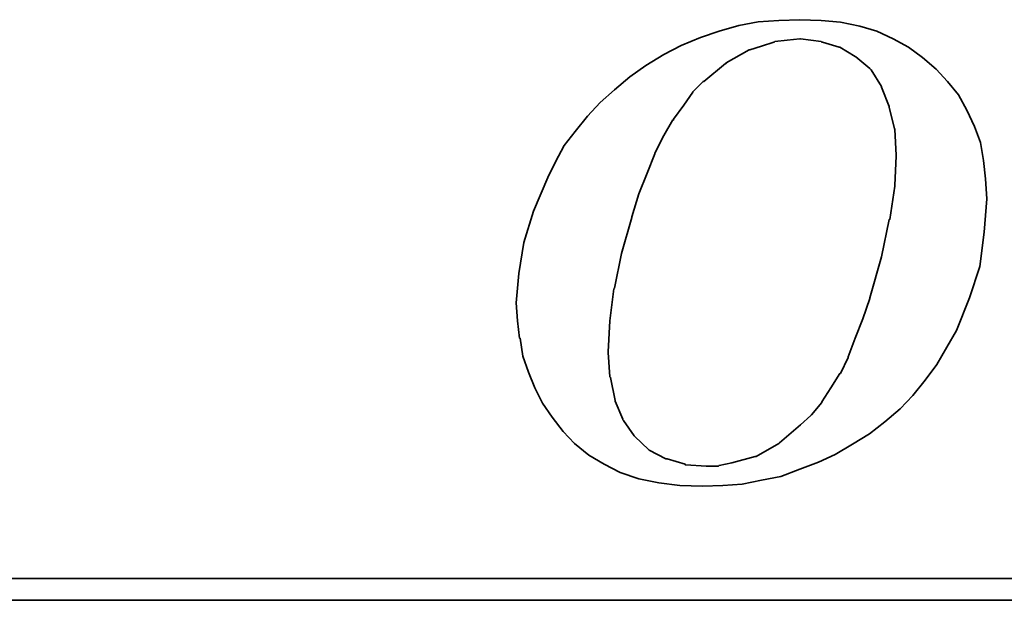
# Model space of a CAD drawing. Header units: inches. Extents: x -436 to 2114, y -375 to 994.
# Tile 32 of 49: x 292.72 to 296.02, y 174.56 to 176.5. Entities that reach past the tile are written whole.
import ezdxf

# ---------------------------------------------------------------- set-up
doc = ezdxf.new("R2010")
doc.units = ezdxf.units.IN
doc.header["$MEASUREMENT"] = 0
doc.layers.add('DIM', color=4, linetype='Continuous')
doc.layers.add('layer 1', color=7, linetype='Continuous')

# ---------------------------------------------------------------- blocks, each defined once
blk = doc.blocks.new('TBI MOTION logo(完整正式版)')
at = {"layer": 'layer 1', "color": 22, "lineweight": 35}
for points, knots in [([(-11.34375, -6.98375), (-11.34375, -6.98375), (-10.91375, -7.43875), (-10.91375, -7.43875), (-10.91375, -7.43875), (-10.91375, -7.43875), (-10.38625, -7.87125), (-10.38625, -7.87125), (-10.38625, -7.87125), (-10.38625, -7.87125), (-9.81125, -8.20375), (-9.81125, -8.20375), (-9.81125, -8.20375), (-9.81125, -8.20375), (-9.21125, -8.51875), (-9.21125, -8.51875), (-9.21125, -8.51875), (-9.21125, -8.51875), (-8.51625, -8.75875), (-8.51625, -8.75875), (-8.51625, -8.75875), (-8.51625, -8.75875), (-7.77125, -8.90375), (-7.77125, -8.90375), (-7.77125, -8.90375), (-7.77125, -8.90375), (-6.97875, -8.99875), (-6.97875, -8.99875), (-6.97875, -8.99875), (-6.97875, -8.99875), (-6.14125, -9.02375), (-6.14125, -9.02375), (-6.14125, -9.02375), (-6.14125, -9.02375), (-5.37125, -8.99875), (-5.37125, -8.99875), (-5.37125, -8.99875), (-5.37125, -8.99875), (-4.65375, -8.94875), (-4.65375, -8.94875), (-4.65375, -8.94875), (-4.65375, -8.94875), (-3.93375, -8.80625), (-3.93375, -8.80625), (-3.93375, -8.80625), (-3.93375, -8.80625), (-3.21375, -8.66375), (-3.21375, -8.66375), (-3.21375, -8.66375), (-3.21375, -8.66375), (-2.49375, -8.39875), (-2.49375, -8.39875), (-2.49375, -8.39875), (-2.49375, -8.39875), (-1.79875, -8.13375), (-1.79875, -8.13375), (-1.79875, -8.13375), (-1.79875, -8.13375), (-1.17375, -7.84375), (-1.17375, -7.84375), (-1.17375, -7.84375), (-1.17375, -7.84375), (-0.52375, -7.46375), (-0.52375, -7.46375), (-0.52375, -7.46375), (-0.52375, -7.46375), (0.10124, -7.07875), (0.10124, -7.07875), (0.10124, -7.07875), (0.10124, -7.07875), (0.67625, -6.62375), (0.67625, -6.62375), (0.67625, -6.62375), (0.67625, -6.62375), (1.24874, -6.14375), (1.24874, -6.14375), (1.24874, -6.14375), (1.24874, -6.14375), (1.72874, -5.64125), (1.72874, -5.64125), (1.72874, -5.64125), (1.72874, -5.64125), (2.18624, -5.06375), (2.18624, -5.06375), (2.18624, -5.06375), (2.18624, -5.06375), (2.61625, -4.48874), (2.61625, -4.48874), (2.61625, -4.48874), (2.61625, -4.48874), (3.00125, -3.83874), (3.00125, -3.83874), (3.00125, -3.83874), (3.00125, -3.83874), (3.36124, -3.21374), (3.36124, -3.21374), (3.36124, -3.21374), (3.36124, -3.21374), (3.84374, -1.99125), (3.84374, -1.99125), (3.84374, -1.99125), (3.84374, -1.99125), (4.22625, -0.81875), (4.22625, -0.81875), (4.22625, -0.81875), (4.22625, -0.81875), (4.39125, 0.45624), (4.39125, 0.45624), (4.39125, 0.45624), (4.39125, 0.45624), (4.48874, 1.70124), (4.48874, 1.70124), (4.48874, 1.70124), (4.48874, 1.70124), (4.43874, 2.44625), (4.43874, 2.44625), (4.43874, 2.44625), (4.43874, 2.44625), (4.36874, 3.14125), (4.36874, 3.14125), (4.36874, 3.14125), (4.36874, 3.14125), (4.25125, 3.81125), (4.25125, 3.81125), (4.25125, 3.81125), (4.25125, 3.81125), (4.03124, 4.41125), (4.03124, 4.41125), (4.03124, 4.41125), (4.03124, 4.41125), (3.74374, 5.01125), (3.74374, 5.01125), (3.74374, 5.01125), (3.74374, 5.01125), (3.43124, 5.58875), (3.43124, 5.58875), (3.43124, 5.58875), (3.43124, 5.58875), (3.02625, 6.09125), (3.02625, 6.09125), (3.02625, 6.09125), (3.02625, 6.09125), (2.59374, 6.54875), (2.59374, 6.54875), (2.59374, 6.54875), (2.59374, 6.54875), (2.09124, 6.98125), (2.09124, 6.98125), (2.09124, 6.98125), (2.09124, 6.98125), (1.56124, 7.36625), (1.56124, 7.36625), (1.56124, 7.36625), (1.56124, 7.36625), (0.98624, 7.67625), (0.98624, 7.67625), (0.98624, 7.67625), (0.98624, 7.67625), (0.38624, 7.96375), (0.38624, 7.96375), (0.38624, 7.96375), (0.38624, 7.96375), (-0.25875, 8.15625), (-0.25875, 8.15625), (-0.25875, 8.15625), (-0.25875, 8.15625), (-0.98125, 8.30125), (-0.98125, 8.30125), (-0.98125, 8.30125), (-0.98125, 8.30125), (-1.70124, 8.37125), (-1.70124, 8.37125), (-1.70124, 8.37125), (-1.70124, 8.37125), (-2.49375, 8.39624), (-2.49375, 8.39624), (-2.49375, 8.39624), (-2.49375, 8.39624), (-3.28625, 8.37125), (-3.28625, 8.37125), (-3.28625, 8.37125), (-3.28625, 8.37125), (-4.05125, 8.32125), (-4.05125, 8.32125), (-4.05125, 8.32125), (-4.05125, 8.32125), (-4.77375, 8.18125), (-4.77375, 8.18125), (-4.77375, 8.18125), (-4.77375, 8.18125), (-5.51625, 7.96375), (-5.51625, 7.96375), (-5.51625, 7.96375), (-5.51625, 7.96375), (-6.21125, 7.72625), (-6.21125, 7.72625), (-6.21125, 7.72625), (-6.21125, 7.72625), (-6.92875, 7.43625), (-6.92875, 7.43625), (-6.92875, 7.43625), (-6.92875, 7.43625), (-7.57875, 7.10125), (-7.57875, 7.10125), (-7.57875, 7.10125), (-7.57875, 7.10125), (-8.24875, 6.69125), (-8.24875, 6.69125), (-8.24875, 6.69125), (-8.24875, 6.69125), (-8.84875, 6.26125), (-8.84875, 6.26125), (-8.84875, 6.26125), (-8.84875, 6.26125), (-9.42625, 5.78125), (-9.42625, 5.78125), (-9.42625, 5.78125), (-9.42625, 5.78125), (-9.95375, 5.30125), (-9.95375, 5.30125), (-9.95375, 5.30125), (-9.95375, 5.30125), (-10.43375, 4.79624), (-10.43375, 4.79624), (-10.43375, 4.79624), (-10.43375, 4.79624), (-10.88875, 4.22125), (-10.88875, 4.22125), (-10.88875, 4.22125), (-10.88875, 4.22125), (-11.29875, 3.69375), (-11.29875, 3.69375), (-11.29875, 3.69375), (-11.29875, 3.69375), (-11.63375, 3.09125), (-11.63375, 3.09125), (-11.63375, 3.09125), (-11.63375, 3.09125), (-11.91875, 2.49625), (-11.91875, 2.49625), (-11.91875, 2.49625), (-11.91875, 2.49625), (-12.44875, 1.24625), (-12.44875, 1.24625), (-12.44875, 1.24625), (-12.44875, 1.24625), (-12.80875, 0.06874), (-12.80875, 0.06874), (-12.80875, 0.06874), (-12.80875, 0.06874), (-12.99875, -1.07875), (-12.99875, -1.07875), (-12.99875, -1.07875), (-12.99875, -1.07875), (-13.09375, -2.18375), (-13.09375, -2.18375), (-13.09375, -2.18375), (-13.09375, -2.18375), (-13.04875, -2.85375), (-13.04875, -2.85375), (-13.04875, -2.85375), (-13.04875, -2.85375), (-12.97375, -3.50375), (-12.97375, -3.50375), (-12.97375, -3.50375), (-12.97375, -3.50375), (-12.95375, -3.50375), (-12.95375, -3.50375), (-12.95375, -3.50375), (-12.95375, -3.50375), (-12.85375, -4.17375), (-12.85375, -4.17375), (-12.85375, -4.17375), (-12.85375, -4.17375), (-12.63875, -4.77624), (-12.63875, -4.77624), (-12.63875, -4.77624), (-12.63875, -4.77624), (-12.39875, -5.35125), (-12.39875, -5.35125), (-12.39875, -5.35125), (-12.39875, -5.35125), (-12.11375, -5.92875), (-12.11375, -5.92875), (-12.11375, -5.92875), (-12.11375, -5.92875), (-11.75375, -6.45375), (-11.75375, -6.45375), (-11.75375, -6.45375), (-11.75375, -6.45375), (-11.34375, -6.98375), (-11.34375, -6.98375)], [0, 0, 0, 0, 0.01369863, 0.01369863, 0.01369863, 0.01369863, 0.02739726, 0.02739726, 0.02739726, 0.02739726, 0.04109589, 0.04109589, 0.04109589, 0.04109589, 0.05479452, 0.05479452, 0.05479452, 0.05479452, 0.06849315, 0.06849315, 0.06849315, 0.06849315, 0.08219178, 0.08219178, 0.08219178, 0.08219178, 0.09589041, 0.09589041, 0.09589041, 0.09589041, 0.10958904, 0.10958904, 0.10958904, 0.10958904, 0.12328767, 0.12328767, 0.12328767, 0.12328767, 0.1369863, 0.1369863, 0.1369863, 0.1369863, 0.15068493, 0.15068493, 0.15068493, 0.15068493, 0.16438356, 0.16438356, 0.16438356, 0.16438356, 0.17808219, 0.17808219, 0.17808219, 0.17808219, 0.19178082, 0.19178082, 0.19178082, 0.19178082, 0.20547945, 0.20547945, 0.20547945, 0.20547945, 0.21917808, 0.21917808, 0.21917808, 0.21917808, 0.23287671, 0.23287671, 0.23287671, 0.23287671, 0.24657534, 0.24657534, 0.24657534, 0.24657534, 0.26027397, 0.26027397, 0.26027397, 0.26027397, 0.2739726, 0.2739726, 0.2739726, 0.2739726, 0.28767123, 0.28767123, 0.28767123, 0.28767123, 0.30136986, 0.30136986, 0.30136986, 0.30136986, 0.31506849, 0.31506849, 0.31506849, 0.31506849, 0.32876712, 0.32876712, 0.32876712, 0.32876712, 0.34246575, 0.34246575, 0.34246575, 0.34246575, 0.35616438, 0.35616438, 0.35616438, 0.35616438, 0.36986301, 0.36986301, 0.36986301, 0.36986301, 0.38356164, 0.38356164, 0.38356164, 0.38356164, 0.39726027, 0.39726027, 0.39726027, 0.39726027, 0.4109589, 0.4109589, 0.4109589, 0.4109589, 0.42465753, 0.42465753, 0.42465753, 0.42465753, 0.43835616, 0.43835616, 0.43835616, 0.43835616, 0.45205479, 0.45205479, 0.45205479, 0.45205479, 0.46575342, 0.46575342, 0.46575342, 0.46575342, 0.47945205, 0.47945205, 0.47945205, 0.47945205, 0.49315068, 0.49315068, 0.49315068, 0.49315068, 0.50684932, 0.50684932, 0.50684932, 0.50684932, 0.52054795, 0.52054795, 0.52054795, 0.52054795, 0.53424658, 0.53424658, 0.53424658, 0.53424658, 0.54794521, 0.54794521, 0.54794521, 0.54794521, 0.56164384, 0.56164384, 0.56164384, 0.56164384, 0.57534247, 0.57534247, 0.57534247, 0.57534247, 0.5890411, 0.5890411, 0.5890411, 0.5890411, 0.60273973, 0.60273973, 0.60273973, 0.60273973, 0.61643836, 0.61643836, 0.61643836, 0.61643836, 0.63013699, 0.63013699, 0.63013699, 0.63013699, 0.64383562, 0.64383562, 0.64383562, 0.64383562, 0.65753425, 0.65753425, 0.65753425, 0.65753425, 0.67123288, 0.67123288, 0.67123288, 0.67123288, 0.68493151, 0.68493151, 0.68493151, 0.68493151, 0.69863014, 0.69863014, 0.69863014, 0.69863014, 0.71232877, 0.71232877, 0.71232877, 0.71232877, 0.7260274, 0.7260274, 0.7260274, 0.7260274, 0.73972603, 0.73972603, 0.73972603, 0.73972603, 0.75342466, 0.75342466, 0.75342466, 0.75342466, 0.76712329, 0.76712329, 0.76712329, 0.76712329, 0.78082192, 0.78082192, 0.78082192, 0.78082192, 0.79452055, 0.79452055, 0.79452055, 0.79452055, 0.80821918, 0.80821918, 0.80821918, 0.80821918, 0.82191781, 0.82191781, 0.82191781, 0.82191781, 0.83561644, 0.83561644, 0.83561644, 0.83561644, 0.84931507, 0.84931507, 0.84931507, 0.84931507, 0.8630137, 0.8630137, 0.8630137, 0.8630137, 0.87671233, 0.87671233, 0.87671233, 0.87671233, 0.89041096, 0.89041096, 0.89041096, 0.89041096, 0.90410959, 0.90410959, 0.90410959, 0.90410959, 0.91780822, 0.91780822, 0.91780822, 0.91780822, 0.93150685, 0.93150685, 0.93150685, 0.93150685, 0.94520548, 0.94520548, 0.94520548, 0.94520548, 0.95890411, 0.95890411, 0.95890411, 0.95890411, 0.97260274, 0.97260274, 0.97260274, 0.97260274, 0.98630137, 0.98630137, 0.98630137, 0.98630137, 1, 1, 1, 1]), ([(-8.77875, 1.03124), (-8.77875, 1.03124), (-8.51625, 1.89625), (-8.51625, 1.89625), (-8.51625, 1.89625), (-8.51625, 1.89625), (-8.20375, 2.66375), (-8.20375, 2.66375), (-8.20375, 2.66375), (-8.20375, 2.66375), (-7.91625, 3.38125), (-7.91625, 3.38125), (-7.91625, 3.38125), (-7.91625, 3.38125), (-7.91625, 3.40624), (-7.91625, 3.40624), (-7.91625, 3.40624), (-7.91625, 3.40624), (-7.57875, 4.07624), (-7.57875, 4.07624), (-7.57875, 4.07624), (-7.57875, 4.07624), (-7.24375, 4.65125), (-7.24375, 4.65125), (-7.24375, 4.65125), (-7.24375, 4.65125), (-7.21875, 4.65125), (-7.21875, 4.65125), (-7.21875, 4.65125), (-7.21875, 4.65125), (-7.21875, 4.67624), (-7.21875, 4.67624), (-7.21875, 4.67624), (-7.21875, 4.67624), (-6.83625, 5.20375), (-6.83625, 5.20375), (-6.83625, 5.20375), (-6.83625, 5.20375), (-6.49875, 5.68625), (-6.49875, 5.68625), (-6.49875, 5.68625), (-6.49875, 5.68625), (-6.49875, 5.70625), (-6.49875, 5.70625), (-6.49875, 5.70625), (-6.49875, 5.70625), (-6.11625, 6.09125), (-6.11625, 6.09125), (-6.11625, 6.09125), (-6.11625, 6.09125), (-6.09125, 6.09125), (-6.09125, 6.09125), (-6.09125, 6.09125), (-6.09125, 6.09125), (-5.27375, 6.76625), (-5.27375, 6.76625), (-5.27375, 6.76625), (-5.27375, 6.76625), (-5.24875, 6.76625), (-5.24875, 6.76625), (-5.24875, 6.76625), (-5.24875, 6.76625), (-5.24875, 6.78625), (-5.24875, 6.78625), (-5.24875, 6.78625), (-5.24875, 6.78625), (-4.38875, 7.26624), (-4.38875, 7.26624), (-4.38875, 7.26624), (-4.38875, 7.26624), (-4.36125, 7.26624), (-4.36125, 7.26624), (-4.36125, 7.26624), (-4.36125, 7.26624), (-3.93375, 7.41125), (-3.93375, 7.41125), (-3.93375, 7.41125), (-3.93375, 7.41125), (-3.47375, 7.55625), (-3.47375, 7.55625), (-3.47375, 7.55625), (-3.47375, 7.55625), (-3.45375, 7.55625), (-3.45375, 7.55625), (-3.45375, 7.55625), (-3.45375, 7.55625), (-3.42875, 7.58124), (-3.42875, 7.58124), (-3.42875, 7.58124), (-3.42875, 7.58124), (-2.97375, 7.62625), (-2.97375, 7.62625), (-2.97375, 7.62625), (-2.97375, 7.62625), (-2.49375, 7.67625), (-2.49375, 7.67625), (-2.49375, 7.67625), (-2.49375, 7.67625), (-2.46875, 7.67625), (-2.46875, 7.67625), (-2.46875, 7.67625), (-2.46875, 7.67625), (-1.70124, 7.58124), (-1.70124, 7.58124), (-1.70124, 7.58124), (-1.70124, 7.58124), (-1.67875, 7.55625), (-1.67875, 7.55625), (-1.67875, 7.55625), (-1.67875, 7.55625), (-1.65375, 7.55625), (-1.65375, 7.55625), (-1.65375, 7.55625), (-1.65375, 7.55625), (-1.03125, 7.36625), (-1.03125, 7.36625), (-1.03125, 7.36625), (-1.03125, 7.36625), (-1.00625, 7.36625), (-1.00625, 7.36625), (-1.00625, 7.36625), (-1.00625, 7.36625), (-0.43124, 7.02624), (-0.43124, 7.02624), (-0.43124, 7.02624), (-0.43124, 7.02624), (-0.40625, 7.00624), (-0.40625, 7.00624), (-0.40625, 7.00624), (-0.40625, 7.00624), (0.12124, 6.57124), (0.12124, 6.57124), (0.12124, 6.57124), (0.12124, 6.57124), (0.14624, 6.54875), (0.14624, 6.54875), (0.14624, 6.54875), (0.14624, 6.54875), (0.17124, 6.52375), (0.17124, 6.52375), (0.17124, 6.52375), (0.17124, 6.52375), (0.55625, 5.89875), (0.55625, 5.89875), (0.55625, 5.89875), (0.55625, 5.89875), (0.55625, 5.87625), (0.55625, 5.87625), (0.55625, 5.87625), (0.55625, 5.87625), (0.84124, 5.15625), (0.84124, 5.15625), (0.84124, 5.15625), (0.84124, 5.15625), (0.84124, 5.13125), (0.84124, 5.13125), (0.84124, 5.13125), (0.84124, 5.13125), (1.03624, 4.31875), (1.03624, 4.31875), (1.03624, 4.31875), (1.03624, 4.31875), (1.05624, 4.31875), (1.05624, 4.31875), (1.05624, 4.31875), (1.05624, 4.31875), (1.05624, 4.29125), (1.05624, 4.29125), (1.05624, 4.29125), (1.05624, 4.29125), (1.10625, 3.33125), (1.10625, 3.33125), (1.10625, 3.33125), (1.10625, 3.33125), (1.10625, 3.30875), (1.10625, 3.30875), (1.10625, 3.30875), (1.10625, 3.30875), (1.05624, 2.20624), (1.05624, 2.20624), (1.05624, 2.20624), (1.05624, 2.20624), (1.05624, 2.18124), (1.05624, 2.18124), (1.05624, 2.18124), (1.05624, 2.18124), (0.86624, 0.93624), (0.86624, 0.93624), (0.86624, 0.93624), (0.86624, 0.93624), (0.84124, 0.93624), (0.84124, 0.93624), (0.84124, 0.93624), (0.84124, 0.93624), (0.55625, -0.45874), (0.55625, -0.45874), (0.55625, -0.45874), (0.55625, -0.45874), (0.12124, -1.99125), (0.12124, -1.99125), (0.12124, -1.99125), (0.12124, -1.99125), (0.12124, -2.01874), (0.12124, -2.01874), (0.12124, -2.01874), (0.12124, -2.01874), (-0.13874, -2.78375), (-0.13874, -2.78375), (-0.13874, -2.78375), (-0.13874, -2.78375), (-0.43124, -3.50375), (-0.43124, -3.50375), (-0.43124, -3.50375), (-0.43124, -3.50375), (-0.69375, -4.19875), (-0.69375, -4.19875), (-0.69375, -4.19875), (-0.69375, -4.19875), (-0.69375, -4.22375), (-0.69375, -4.22375), (-0.69375, -4.22375), (-0.69375, -4.22375), (-0.98125, -4.82374), (-0.98125, -4.82374), (-0.98125, -4.82374), (-0.98125, -4.82374), (-1.00625, -4.82374), (-1.00625, -4.82374), (-1.00625, -4.82374), (-1.00625, -4.82374), (-1.33875, -5.35125), (-1.33875, -5.35125), (-1.33875, -5.35125), (-1.33875, -5.35125), (-1.67875, -5.87875), (-1.67875, -5.87875), (-1.67875, -5.87875), (-1.67875, -5.87875), (-1.67875, -5.90375), (-1.67875, -5.90375), (-1.67875, -5.90375), (-1.67875, -5.90375), (-2.05875, -6.35875), (-2.05875, -6.35875), (-2.05875, -6.35875), (-2.05875, -6.35875), (-2.08375, -6.38375), (-2.08375, -6.38375), (-2.08375, -6.38375), (-2.08375, -6.38375), (-2.46875, -6.74375), (-2.46875, -6.74375), (-2.46875, -6.74375), (-2.46875, -6.74375), (-3.25875, -7.41625), (-3.25875, -7.41625), (-3.25875, -7.41625), (-3.25875, -7.41625), (-3.28625, -7.43875), (-3.28625, -7.43875), (-3.28625, -7.43875), (-3.28625, -7.43875), (-4.12375, -7.91875), (-4.12375, -7.91875), (-4.12375, -7.91875), (-4.12375, -7.91875), (-4.14875, -7.91875), (-4.14875, -7.91875), (-4.14875, -7.91875), (-4.14875, -7.91875), (-4.17125, -7.91875), (-4.17125, -7.91875), (-4.17125, -7.91875), (-4.17125, -7.91875), (-5.03375, -8.15875), (-5.03375, -8.15875), (-5.03375, -8.15875), (-5.03375, -8.15875), (-5.51625, -8.25625), (-5.51625, -8.25625), (-5.51625, -8.25625), (-5.51625, -8.25625), (-5.54125, -8.27875), (-5.54125, -8.27875), (-5.54125, -8.27875), (-5.54125, -8.27875), (-5.56375, -8.27875), (-5.56375, -8.27875), (-5.56375, -8.27875), (-5.56375, -8.27875), (-5.99625, -8.27875), (-5.99625, -8.27875), (-5.99625, -8.27875), (-5.99625, -8.27875), (-6.76375, -8.23125), (-6.76375, -8.23125), (-6.76375, -8.23125), (-6.76375, -8.23125), (-6.78875, -8.23125), (-6.78875, -8.23125), (-6.78875, -8.23125), (-6.78875, -8.23125), (-6.78875, -8.20375), (-6.78875, -8.20375), (-6.78875, -8.20375), (-6.78875, -8.20375), (-7.45875, -8.01375), (-7.45875, -8.01375), (-7.45875, -8.01375), (-7.45875, -8.01375), (-7.48375, -8.01375), (-7.48375, -8.01375), (-7.48375, -8.01375), (-7.48375, -8.01375), (-7.50875, -8.01375), (-7.50875, -8.01375), (-7.50875, -8.01375), (-7.50875, -8.01375), (-8.13125, -7.67875), (-8.13125, -7.67875), (-8.13125, -7.67875), (-8.13125, -7.67875), (-8.15625, -7.65375), (-8.15625, -7.65375), (-8.15625, -7.65375), (-8.15625, -7.65375), (-8.65875, -7.17375), (-8.65875, -7.17375), (-8.65875, -7.17375), (-8.65875, -7.17375), (-8.68375, -7.14875), (-8.68375, -7.14875), (-8.68375, -7.14875), (-8.68375, -7.14875), (-9.08875, -6.57375), (-9.08875, -6.57375), (-9.08875, -6.57375), (-9.08875, -6.57375), (-9.11375, -6.54875), (-9.11375, -6.54875), (-9.11375, -6.54875), (-9.11375, -6.54875), (-9.11375, -6.52875), (-9.11375, -6.52875), (-9.11375, -6.52875), (-9.11375, -6.52875), (-9.40375, -5.85375), (-9.40375, -5.85375), (-9.40375, -5.85375), (-9.40375, -5.85375), (-9.40375, -5.82875), (-9.40375, -5.82875), (-9.40375, -5.82875), (-9.40375, -5.82875), (-9.56875, -4.96875), (-9.56875, -4.96875), (-9.56875, -4.96875), (-9.56875, -4.96875), (-9.59375, -4.94375), (-9.59375, -4.94375), (-9.59375, -4.94375), (-9.59375, -4.94375), (-9.66375, -4.03375), (-9.66375, -4.03375), (-9.66375, -4.03375), (-9.66375, -4.03375), (-9.66375, -4.00875), (-9.66375, -4.00875), (-9.66375, -4.00875), (-9.66375, -4.00875), (-9.59375, -2.85375), (-9.59375, -2.85375), (-9.59375, -2.85375), (-9.59375, -2.85375), (-9.45125, -1.65875), (-9.45125, -1.65875), (-9.45125, -1.65875), (-9.45125, -1.65875), (-9.42625, -1.63375), (-9.42625, -1.63375), (-9.42625, -1.63375), (-9.42625, -1.63375), (-9.16125, -0.33875), (-9.16125, -0.33875), (-9.16125, -0.33875), (-9.16125, -0.33875), (-8.77875, 1.00624), (-8.77875, 1.00624), (-8.77875, 1.00624), (-8.77875, 1.00624), (-8.77875, 1.03124), (-8.77875, 1.03124)], [0, 0, 0, 0, 0.01020408, 0.01020408, 0.01020408, 0.01020408, 0.02040816, 0.02040816, 0.02040816, 0.02040816, 0.03061224, 0.03061224, 0.03061224, 0.03061224, 0.04081633, 0.04081633, 0.04081633, 0.04081633, 0.05102041, 0.05102041, 0.05102041, 0.05102041, 0.06122449, 0.06122449, 0.06122449, 0.06122449, 0.07142857, 0.07142857, 0.07142857, 0.07142857, 0.08163265, 0.08163265, 0.08163265, 0.08163265, 0.09183673, 0.09183673, 0.09183673, 0.09183673, 0.10204082, 0.10204082, 0.10204082, 0.10204082, 0.1122449, 0.1122449, 0.1122449, 0.1122449, 0.12244898, 0.12244898, 0.12244898, 0.12244898, 0.13265306, 0.13265306, 0.13265306, 0.13265306, 0.14285714, 0.14285714, 0.14285714, 0.14285714, 0.15306122, 0.15306122, 0.15306122, 0.15306122, 0.16326531, 0.16326531, 0.16326531, 0.16326531, 0.17346939, 0.17346939, 0.17346939, 0.17346939, 0.18367347, 0.18367347, 0.18367347, 0.18367347, 0.19387755, 0.19387755, 0.19387755, 0.19387755, 0.20408163, 0.20408163, 0.20408163, 0.20408163, 0.21428571, 0.21428571, 0.21428571, 0.21428571, 0.2244898, 0.2244898, 0.2244898, 0.2244898, 0.23469388, 0.23469388, 0.23469388, 0.23469388, 0.24489796, 0.24489796, 0.24489796, 0.24489796, 0.25510204, 0.25510204, 0.25510204, 0.25510204, 0.26530612, 0.26530612, 0.26530612, 0.26530612, 0.2755102, 0.2755102, 0.2755102, 0.2755102, 0.28571429, 0.28571429, 0.28571429, 0.28571429, 0.29591837, 0.29591837, 0.29591837, 0.29591837, 0.30612245, 0.30612245, 0.30612245, 0.30612245, 0.31632653, 0.31632653, 0.31632653, 0.31632653, 0.32653061, 0.32653061, 0.32653061, 0.32653061, 0.33673469, 0.33673469, 0.33673469, 0.33673469, 0.34693878, 0.34693878, 0.34693878, 0.34693878, 0.35714286, 0.35714286, 0.35714286, 0.35714286, 0.36734694, 0.36734694, 0.36734694, 0.36734694, 0.37755102, 0.37755102, 0.37755102, 0.37755102, 0.3877551, 0.3877551, 0.3877551, 0.3877551, 0.39795918, 0.39795918, 0.39795918, 0.39795918, 0.40816327, 0.40816327, 0.40816327, 0.40816327, 0.41836735, 0.41836735, 0.41836735, 0.41836735, 0.42857143, 0.42857143, 0.42857143, 0.42857143, 0.43877551, 0.43877551, 0.43877551, 0.43877551, 0.44897959, 0.44897959, 0.44897959, 0.44897959, 0.45918367, 0.45918367, 0.45918367, 0.45918367, 0.46938776, 0.46938776, 0.46938776, 0.46938776, 0.47959184, 0.47959184, 0.47959184, 0.47959184, 0.48979592, 0.48979592, 0.48979592, 0.48979592, 0.5, 0.5, 0.5, 0.5, 0.51020408, 0.51020408, 0.51020408, 0.51020408, 0.52040816, 0.52040816, 0.52040816, 0.52040816, 0.53061224, 0.53061224, 0.53061224, 0.53061224, 0.54081633, 0.54081633, 0.54081633, 0.54081633, 0.55102041, 0.55102041, 0.55102041, 0.55102041, 0.56122449, 0.56122449, 0.56122449, 0.56122449, 0.57142857, 0.57142857, 0.57142857, 0.57142857, 0.58163265, 0.58163265, 0.58163265, 0.58163265, 0.59183673, 0.59183673, 0.59183673, 0.59183673, 0.60204082, 0.60204082, 0.60204082, 0.60204082, 0.6122449, 0.6122449, 0.6122449, 0.6122449, 0.62244898, 0.62244898, 0.62244898, 0.62244898, 0.63265306, 0.63265306, 0.63265306, 0.63265306, 0.64285714, 0.64285714, 0.64285714, 0.64285714, 0.65306122, 0.65306122, 0.65306122, 0.65306122, 0.66326531, 0.66326531, 0.66326531, 0.66326531, 0.67346939, 0.67346939, 0.67346939, 0.67346939, 0.68367347, 0.68367347, 0.68367347, 0.68367347, 0.69387755, 0.69387755, 0.69387755, 0.69387755, 0.70408163, 0.70408163, 0.70408163, 0.70408163, 0.71428571, 0.71428571, 0.71428571, 0.71428571, 0.7244898, 0.7244898, 0.7244898, 0.7244898, 0.73469388, 0.73469388, 0.73469388, 0.73469388, 0.74489796, 0.74489796, 0.74489796, 0.74489796, 0.75510204, 0.75510204, 0.75510204, 0.75510204, 0.76530612, 0.76530612, 0.76530612, 0.76530612, 0.7755102, 0.7755102, 0.7755102, 0.7755102, 0.78571429, 0.78571429, 0.78571429, 0.78571429, 0.79591837, 0.79591837, 0.79591837, 0.79591837, 0.80612245, 0.80612245, 0.80612245, 0.80612245, 0.81632653, 0.81632653, 0.81632653, 0.81632653, 0.82653061, 0.82653061, 0.82653061, 0.82653061, 0.83673469, 0.83673469, 0.83673469, 0.83673469, 0.84693878, 0.84693878, 0.84693878, 0.84693878, 0.85714286, 0.85714286, 0.85714286, 0.85714286, 0.86734694, 0.86734694, 0.86734694, 0.86734694, 0.87755102, 0.87755102, 0.87755102, 0.87755102, 0.8877551, 0.8877551, 0.8877551, 0.8877551, 0.89795918, 0.89795918, 0.89795918, 0.89795918, 0.90816327, 0.90816327, 0.90816327, 0.90816327, 0.91836735, 0.91836735, 0.91836735, 0.91836735, 0.92857143, 0.92857143, 0.92857143, 0.92857143, 0.93877551, 0.93877551, 0.93877551, 0.93877551, 0.94897959, 0.94897959, 0.94897959, 0.94897959, 0.95918367, 0.95918367, 0.95918367, 0.95918367, 0.96938776, 0.96938776, 0.96938776, 0.96938776, 0.97959184, 0.97959184, 0.97959184, 0.97959184, 0.98979592, 0.98979592, 0.98979592, 0.98979592, 1, 1, 1, 1]), ([(75.90875, -9.47875), (75.90875, -9.47875), (75.90875, -12.28625), (75.90875, -12.28625), (75.90875, -12.28625), (75.90875, -12.28625), (75.90875, -12.47875), (75.90875, -12.47875), (75.90875, -12.47875), (75.90875, -12.47875), (75.71625, -12.47875), (75.71625, -12.47875), (75.71625, -12.47875), (75.71625, -12.47875), (-88.32875, -12.47875), (-88.32875, -12.47875), (-88.32875, -12.47875), (-88.32875, -12.47875), (-88.32875, -13.29375), (-88.32875, -13.29375), (-88.32875, -13.29375), (-88.32875, -13.29375), (82.89125, -13.29375), (82.89125, -13.29375), (82.89125, -13.29375), (82.89125, -13.29375), (75.90875, -9.47875), (75.90875, -9.47875)], [0, 0, 0, 0, 0.14285714, 0.14285714, 0.14285714, 0.14285714, 0.28571429, 0.28571429, 0.28571429, 0.28571429, 0.42857143, 0.42857143, 0.42857143, 0.42857143, 0.57142857, 0.57142857, 0.57142857, 0.57142857, 0.71428571, 0.71428571, 0.71428571, 0.71428571, 0.85714286, 0.85714286, 0.85714286, 0.85714286, 1, 1, 1, 1])]:
    blk.add_open_spline(points, degree=3, knots=knots, dxfattribs=at)

msp = doc.modelspace()

# ---------------------------------------------------------------- block references
at = {"layer": 'DIM', "color": 7, "xscale": 0.0895795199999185, "yscale": 0.0895795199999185, "zscale": 0.0895795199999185}
msp.add_blockref('TBI MOTION logo(完整正式版)', (295.5575, 175.7492), dxfattribs=at)

doc.saveas('drawing.dxf')
